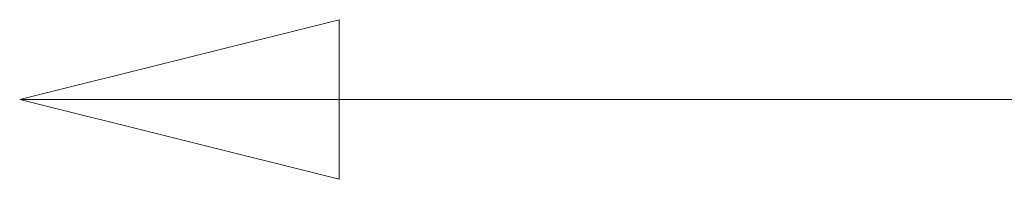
# Model space of a CAD drawing. Header units: millimetres. Extents: x 172 to 1631, y 500 to 2693.
# Tile 63 of 134: x 362 to 455, y 879 to 894. Entities that reach past the tile are written whole.
import ezdxf

# ---------------------------------------------------------------- set-up
doc = ezdxf.new("R2010")
doc.units = ezdxf.units.MM
doc.header["$LTSCALE"] = 10
doc.layers.add('Wymiar (ISO)', color=7, linetype='Continuous', lineweight=25)

msp = doc.modelspace()

# ---------------------------------------------------------------- linework, layer by layer
at = {"layer": 'Wymiar (ISO)', "lineweight": 18}
for p, q in [((392.234, 894.084), (362.234, 886.584)), ((392.234, 879.084), (392.234, 894.084)), ((392.234, 886.584), (362.234, 886.584)), ((362.234, 886.584), (392.234, 879.084)), ((976.234, 886.584), (392.234, 886.584))]:
    msp.add_line(p, q, dxfattribs=at)
at = {"layer": 'Wymiar (ISO)', "lineweight": 18, "flags": 128}
msp.add_lwpolyline([(392.234, 894.084), (362.234, 886.584), (392.234, 879.084), (392.234, 894.084)], dxfattribs=at)
at = {"layer": 'Wymiar (ISO)'}
msp.add_solid([(392.234, 894.084), (362.234, 886.584), (392.234, 879.084), (392.234, 894.084)], dxfattribs=at)

doc.saveas('drawing.dxf')
